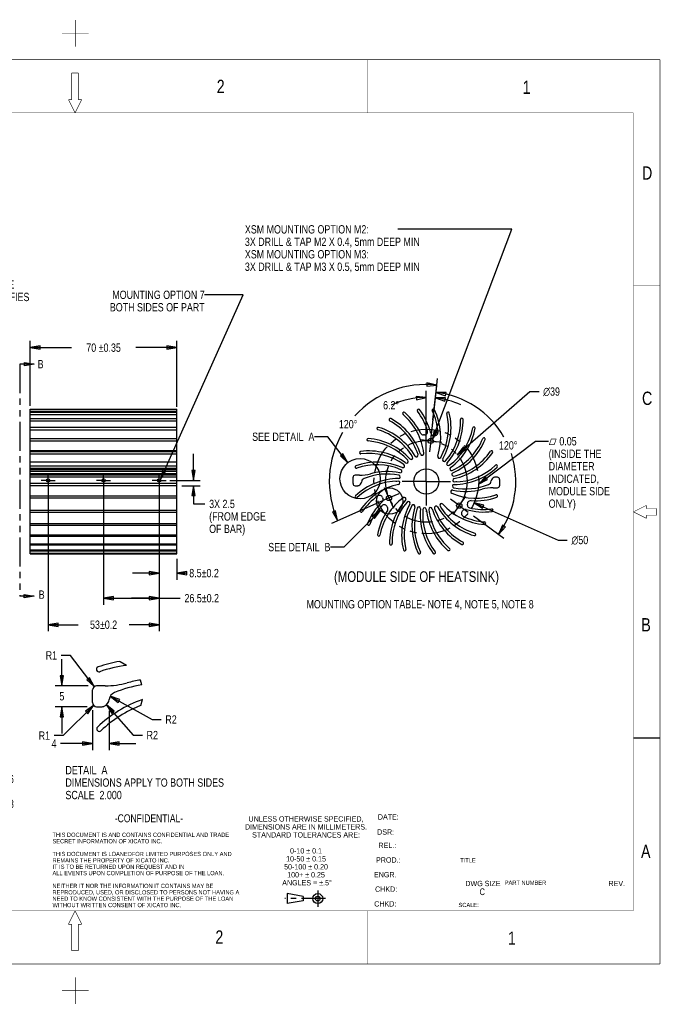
# Model space of a CAD drawing. Header units: inches. Extents: x 0 to 22, y -0.8 to 17.8.
# Tile 5 of 5: x 10 to 22, y -0.8 to 17.8. Entities that reach past the tile are written whole.
import ezdxf

# ---------------------------------------------------------------- set-up
doc = ezdxf.new("R2010")
doc.units = ezdxf.units.IN
doc.header["$LTSCALE"] = 1.21
doc.header["$MEASUREMENT"] = 0
doc.linetypes.add('CENTER', pattern=[0.6, 0.375, -0.075, 0.075, -0.075])
doc.linetypes.add('PHANTOM', pattern=[0.8, 0.45, -0.05, 0.1, -0.05, 0.1, -0.05])
doc.layers.get('0').update_dxf_attribs({"linetype": 'CONTINUOUS'})
for name, color, linetype in [('02___PRT_ALL_AXES', 7, 'CONTINUOUS'), ('DEFAULT_1', 7, 'CENTER'), ('DEFAULT_3', 7, 'PHANTOM')]:
    doc.layers.add(name, color=color, linetype=linetype)
doc.styles.get("Standard").update_dxf_attribs({"font": 'txt', "width": 0.8})
doc.styles.add('TEXTSTYLE_1', font='gdt', dxfattribs={"width": 0.8})
doc.styles.add('TEXTSTYLE_2', font='txt', dxfattribs={"width": 0.8})
doc.dimstyles.new('DIMSTYLE_12', dxfattribs={"dimtxt": 0.15625, "dimasz": 0.1875, "dimexe": 0.18, "dimexo": 0.0625, "dimgap": 0.09, "dimtad": 0, "dimtih": 1, "dimtoh": 1, "dimlfac": 0.5, "dimzin": 4, "dimdsep": 46, "dimtxsty": 'STANDARD', "dimblk": 'CLOSED', "dimblk1": 'CLOSED', "dimblk2": 'CLOSED', "dimcen": 0.09, "dimadec": 0, "dimazin": 0, "dimtfac": 1, "dimtofl": 0, "dimtmove": 0, "dimatfit": 3, "dimldrblk": 'CLOSED', "dimfxl": 1, "dimtolj": 1, "dimtzin": 4, "dimarcsym": 0})
doc.dimstyles.new('DIMSTYLE_2', dxfattribs={"dimtxt": 0.15625, "dimasz": 0.1875, "dimexe": 0.18, "dimexo": 0.0625, "dimgap": 0.09, "dimtad": 0, "dimtih": 1, "dimtoh": 1, "dimzin": 4, "dimdsep": 46, "dimtxsty": 'STANDARD', "dimblk": 'CLOSED', "dimblk1": 'CLOSED', "dimblk2": 'CLOSED', "dimcen": 0.09, "dimadec": 0, "dimazin": 0, "dimtfac": 1, "dimtofl": 0, "dimtmove": 0, "dimatfit": 3, "dimldrblk": 'CLOSED', "dimfxl": 1, "dimtolj": 1, "dimtzin": 4, "dimarcsym": 0})
doc.dimstyles.new('DIMSTYLE_3', dxfattribs={"dimtxt": 0.15625, "dimasz": 0.1875, "dimexe": 0.18, "dimexo": 0.0625, "dimgap": 0.09, "dimtad": 0, "dimtih": 1, "dimtoh": 1, "dimzin": 4, "dimdsep": 46, "dimtxsty": 'STANDARD', "dimblk": 'CLOSED', "dimblk1": 'CLOSED', "dimblk2": 'CLOSED', "dimcen": 0.09, "dimadec": 0, "dimazin": 0, "dimtfac": 1, "dimtofl": 0, "dimtmove": 0, "dimatfit": 3, "dimldrblk": 'CLOSED', "dimfxl": 1, "dimtolj": 1, "dimtzin": 4, "dimarcsym": 0})
doc.dimstyles.new('DIMSTYLE_4', dxfattribs={"dimtxt": 0.15625, "dimasz": 0.1875, "dimexe": 0.18, "dimexo": 0.0625, "dimgap": 0.09, "dimtad": 0, "dimtih": 1, "dimtoh": 1, "dimzin": 4, "dimdsep": 46, "dimtxsty": 'STANDARD', "dimblk": 'CLOSED', "dimblk1": 'CLOSED', "dimblk2": 'CLOSED', "dimcen": 0.09, "dimadec": 0, "dimazin": 0, "dimtfac": 1, "dimtofl": 0, "dimtmove": 0, "dimatfit": 3, "dimldrblk": 'CLOSED', "dimfxl": 1, "dimtolj": 1, "dimtzin": 4, "dimarcsym": 0})
doc.dimstyles.new('DIMSTYLE_5', dxfattribs={"dimtxt": 0.15625, "dimasz": 0.1875, "dimexe": 0.18, "dimexo": 0.0625, "dimgap": 0.09, "dimtad": 0, "dimtih": 1, "dimtoh": 1, "dimdec": 1, "dimzin": 4, "dimdsep": 46, "dimtxsty": 'STANDARD', "dimblk": 'CLOSED', "dimblk1": 'CLOSED', "dimblk2": 'CLOSED', "dimcen": 0.09, "dimadec": 0, "dimazin": 0, "dimtfac": 1, "dimtdec": 1, "dimtofl": 0, "dimtmove": 0, "dimatfit": 3, "dimldrblk": 'CLOSED', "dimfxl": 1, "dimtolj": 1, "dimtzin": 4, "dimarcsym": 0})
doc.dimstyles.new('DIMSTYLE_7', dxfattribs={"dimtxt": 0.15625, "dimasz": 0.1875, "dimexe": 0.18, "dimexo": 0.0625, "dimgap": 0.09, "dimtad": 0, "dimtih": 1, "dimtoh": 1, "dimdec": 4, "dimlfac": 0.5, "dimzin": 4, "dimdsep": 46, "dimtxsty": 'STANDARD', "dimblk": 'CLOSED', "dimblk1": 'CLOSED', "dimblk2": 'CLOSED', "dimcen": 0.09, "dimadec": 0, "dimazin": 0, "dimtfac": 1, "dimtdec": 4, "dimtofl": 0, "dimtmove": 0, "dimatfit": 3, "dimldrblk": 'CLOSED', "dimfxl": 1, "dimtolj": 1, "dimtzin": 4, "dimarcsym": 0})
doc.dimstyles.new('DIMSTYLE_8', dxfattribs={"dimtxt": 0.15625, "dimasz": 0.1875, "dimexe": 0.18, "dimexo": 0.0625, "dimgap": 0.09, "dimtad": 0, "dimtih": 1, "dimtoh": 1, "dimdec": 4, "dimzin": 4, "dimdsep": 46, "dimtxsty": 'STANDARD', "dimblk": 'CLOSED', "dimblk1": 'CLOSED', "dimblk2": 'CLOSED', "dimcen": 0.09, "dimadec": 0, "dimazin": 0, "dimtfac": 1, "dimtdec": 4, "dimtofl": 0, "dimtmove": 0, "dimatfit": 3, "dimldrblk": 'CLOSED', "dimfxl": 1, "dimtolj": 1, "dimtzin": 4, "dimarcsym": 0})
doc.dimstyles.new('DIMSTYLE_9', dxfattribs={"dimtxt": 0.15625, "dimasz": 0.1875, "dimexe": 0.18, "dimexo": 0.0625, "dimgap": 0.09, "dimtad": 0, "dimtih": 1, "dimtoh": 1, "dimlfac": 0.5, "dimzin": 4, "dimdsep": 46, "dimtxsty": 'STANDARD', "dimblk": 'CLOSED', "dimblk1": 'CLOSED', "dimblk2": 'CLOSED', "dimcen": 0.09, "dimadec": 0, "dimazin": 0, "dimtfac": 1, "dimtofl": 0, "dimtmove": 0, "dimatfit": 3, "dimldrblk": 'CLOSED', "dimfxl": 1, "dimtolj": 1, "dimtzin": 4, "dimarcsym": 0})
doc.dimstyles.get("Standard").update_dxf_attribs({"dimtxt": 0.15625, "dimasz": 0.1875, "dimexe": 0.18, "dimexo": 0.0625, "dimgap": 0.09, "dimtad": 0, "dimtih": 1, "dimtoh": 1, "dimzin": 4, "dimdsep": 46, "dimtxsty": 'STANDARD', "dimblk": 'CLOSED', "dimblk1": 'CLOSED', "dimblk2": 'CLOSED', "dimcen": 0.09, "dimadec": 0, "dimazin": 0, "dimtp": 0.01, "dimtm": 0.01, "dimtfac": 1, "dimtofl": 0, "dimtmove": 0, "dimatfit": 3, "dimldrblk": 'CLOSED', "dimfxl": 1, "dimtolj": 1, "dimtzin": 4, "dimarcsym": 0})

# ---------------------------------------------------------------- blocks, each defined once
blk = doc.blocks.new('_CLOSED')
at = {"color": 0, "linetype": 'BYBLOCK'}
for p, q in [((0, 0), (-1, 0.167)), ((-1, 0.167), (-1, -0.167)), ((-1, -0.167), (0, 0)), ((-1, 0), (0, 0))]:
    blk.add_line(p, q, dxfattribs=at)
blk = doc.blocks.new('*D2')
at = {"color": 2, "linetype": 'CONTINUOUS'}
for p, q in [((10.168, 10.491), (10.168, 11.712)), ((12.924, 10.473), (12.924, 11.712)), ((10.168, 11.587), (10.94, 11.587)), ((12.924, 11.587), (12.153, 11.587))]:
    blk.add_line(p, q, dxfattribs=at)
at = {"color": 2, "linetype": 'CONTINUOUS', "xscale": 0.1875, "yscale": 0.1875, "zscale": 0.1875, "rotation": 180}
blk.add_blockref('_CLOSED', (10.168, 11.587), dxfattribs=at)
at = {"color": 2, "linetype": 'CONTINUOUS', "xscale": 0.1875, "yscale": 0.1875, "zscale": 0.1875}
blk.add_blockref('_CLOSED', (12.924, 11.587), dxfattribs=at)
at = {"color": 2, "linetype": 'CONTINUOUS', "insert": (11.546, 11.665), "char_height": 0.15625, "width": 1.05729, "attachment_point": 2, "line_spacing_factor": 0.9}
blk.add_mtext('70 \\Fgdt;{\\Fgdt;`}\\Ftxt;0.35', dxfattribs=at)
blk = doc.blocks.new('*D4')
at = {"color": 2, "linetype": 'CONTINUOUS'}
for p, q in [((18.195, 9.574), (19.562, 10.761)), ((19.562, 10.761), (19.734, 10.761))]:
    blk.add_line(p, q, dxfattribs=at)
at = {"color": 2, "linetype": 'CONTINUOUS', "xscale": 0.1875, "yscale": 0.1875, "zscale": 0.1875, "rotation": 220.9691821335}
blk.add_blockref('_CLOSED', (18.195, 9.574), dxfattribs=at)
at = {"color": 2, "linetype": 'CONTINUOUS', "insert": (19.812, 10.84), "char_height": 0.15625, "width": 0.45833, "attachment_point": 1, "line_spacing_factor": 0.9, "style": 'TEXTSTYLE_1'}
blk.add_mtext('{\\Fgdt;n}\\Ftxt;39', dxfattribs=at)
blk = doc.blocks.new('*D5')
at = {"color": 2, "linetype": 'CONTINUOUS'}
for p, q in [((17.728, 10.116), (17.825, 11.008)), ((16.721, 8.676), (15.832, 8.284))]:
    blk.add_line(p, q, dxfattribs=at)
for points in [[(17.623, 10.863), (17.812, 10.884), (17.626, 10.926), (17.623, 10.863)], [(15.851, 8.499), (15.947, 8.335), (15.909, 8.521), (15.851, 8.499)]]:
    blk.add_lwpolyline(points, dxfattribs=at)
for start, end in [(83.8097, 137.4563), (149.6828, 203.8097)]:
    blk.add_arc((17.615, 9.071), 1.824, start, end, dxfattribs=at)
at = {"color": 2, "linetype": 'CONTINUOUS', "insert": (16.143, 10.226), "char_height": 0.15625, "width": 0.47917, "attachment_point": 2, "line_spacing_factor": 0.9}
blk.add_mtext('120\\Fgdt;{\\Fgdt;~}', dxfattribs=at)
blk = doc.blocks.new('*D6')
at = {"color": 2, "linetype": 'CONTINUOUS'}
for p, q in [((17.615, 9.133), (17.615, 10.776)), ((17.74, 10.227), (17.799, 10.766))]:
    blk.add_line(p, q, dxfattribs=at)
for points in [[(17.43, 10.608), (17.615, 10.651), (17.426, 10.671), (17.43, 10.608)], [(17.976, 10.641), (17.785, 10.642), (17.965, 10.58), (17.976, 10.641)]]:
    blk.add_lwpolyline(points, dxfattribs=at)
for start, end in [(90, 114.8127), (65.6774, 83.8097)]:
    blk.add_arc((17.615, 9.071), 1.58, start, end, dxfattribs=at)
at = {"color": 2, "linetype": 'CONTINUOUS', "insert": (16.952, 10.583), "char_height": 0.15625, "width": 0.47917, "attachment_point": 2, "line_spacing_factor": 0.9}
blk.add_mtext('6.2\\Fgdt;{\\Fgdt;~}', dxfattribs=at)
blk = doc.blocks.new('*D7')
at = {"color": 2, "linetype": 'CONTINUOUS'}
for p, q in [((17.705, 9.896), (17.81, 10.868)), ((18.499, 8.424), (19.074, 8.004))]:
    blk.add_line(p, q, dxfattribs=at)
for points in [[(17.987, 10.744), (17.796, 10.743), (17.976, 10.682), (17.987, 10.744)], [(19.049, 8.252), (18.973, 8.077), (19.101, 8.218), (19.049, 8.252)]]:
    blk.add_lwpolyline(points, dxfattribs=at)
for start, end in [(29.7735, 83.8097), (323.8097, 18.109)]:
    blk.add_arc((17.615, 9.071), 1.682, start, end, dxfattribs=at)
at = {"color": 2, "linetype": 'CONTINUOUS', "insert": (19.154, 9.828), "char_height": 0.15625, "width": 0.47917, "attachment_point": 2, "line_spacing_factor": 0.9}
blk.add_mtext('120\\Fgdt;{\\Fgdt;~}', dxfattribs=at)
blk = doc.blocks.new('*D11')
at = {"color": 2, "linetype": 'CONTINUOUS'}
for p, q in [((11.337, 4.774), (11.337, 4.018)), ((11.652, 4.758), (11.652, 4.018)), ((11.337, 4.143), (10.738, 4.143)), ((11.652, 4.143), (12.152, 4.143))]:
    blk.add_line(p, q, dxfattribs=at)
at = {"color": 2, "linetype": 'CONTINUOUS', "xscale": 0.1875, "yscale": 0.1875, "zscale": 0.1875}
blk.add_blockref('_CLOSED', (11.337, 4.143), dxfattribs=at)
at = {"color": 2, "linetype": 'CONTINUOUS', "xscale": 0.1875, "yscale": 0.1875, "zscale": 0.1875, "rotation": 180}
blk.add_blockref('_CLOSED', (11.652, 4.143), dxfattribs=at)
at = {"color": 2, "linetype": 'CONTINUOUS', "insert": (10.66, 4.221), "char_height": 0.156, "width": 0.125, "attachment_point": 3, "line_spacing_factor": 0.9}
blk.add_mtext('4', dxfattribs=at)
blk = doc.blocks.new('*D12')
at = {"color": 2, "linetype": 'CONTINUOUS'}
for p, q in [((12.59, 9.028), (12.59, 7.224)), ((12.924, 7.616), (12.924, 7.224)), ((12.59, 7.349), (12.09, 7.349)), ((12.924, 7.349), (13.079, 7.349))]:
    blk.add_line(p, q, dxfattribs=at)
at = {"color": 2, "linetype": 'CONTINUOUS', "xscale": 0.1875, "yscale": 0.1875, "zscale": 0.1875}
blk.add_blockref('_CLOSED', (12.59, 7.349), dxfattribs=at)
at = {"color": 2, "linetype": 'CONTINUOUS', "xscale": 0.1875, "yscale": 0.1875, "zscale": 0.1875, "rotation": 180}
blk.add_blockref('_CLOSED', (12.924, 7.349), dxfattribs=at)
at = {"color": 2, "linetype": 'CONTINUOUS', "insert": (13.157, 7.427), "char_height": 0.15625, "width": 0.93229, "attachment_point": 1, "line_spacing_factor": 0.9}
blk.add_mtext('8.5\\Fgdt;{\\Fgdt;`}\\Ftxt;0.2', dxfattribs=at)
blk = doc.blocks.new('*D13')
at = {"color": 2, "linetype": 'CONTINUOUS'}
for p, q in [((11.546, 9.028), (11.546, 6.751)), ((12.59, 9.028), (12.59, 6.751)), ((11.546, 6.876), (12.068, 6.876)), ((12.59, 6.876), (12.068, 6.876)), ((12.068, 6.876), (12.989, 6.876))]:
    blk.add_line(p, q, dxfattribs=at)
at = {"color": 2, "linetype": 'CONTINUOUS', "xscale": 0.1875, "yscale": 0.1875, "zscale": 0.1875, "rotation": 180}
blk.add_blockref('_CLOSED', (11.546, 6.876), dxfattribs=at)
at = {"color": 2, "linetype": 'CONTINUOUS', "xscale": 0.1875, "yscale": 0.1875, "zscale": 0.1875}
blk.add_blockref('_CLOSED', (12.59, 6.876), dxfattribs=at)
at = {"color": 2, "linetype": 'CONTINUOUS', "insert": (13.067, 6.955), "char_height": 0.15625, "width": 1.05729, "attachment_point": 1, "line_spacing_factor": 0.9}
blk.add_mtext('26.5\\Fgdt;{\\Fgdt;`}\\Ftxt;0.2', dxfattribs=at)
blk = doc.blocks.new('*D14')
at = {"color": 2, "linetype": 'CONTINUOUS'}
for p, q in [((10.503, 9.028), (10.503, 6.254)), ((12.59, 9.028), (12.59, 6.254)), ((10.503, 6.379), (11.065, 6.379)), ((12.59, 6.379), (12.028, 6.379))]:
    blk.add_line(p, q, dxfattribs=at)
at = {"color": 2, "linetype": 'CONTINUOUS', "xscale": 0.1875, "yscale": 0.1875, "zscale": 0.1875, "rotation": 180}
blk.add_blockref('_CLOSED', (10.503, 6.379), dxfattribs=at)
at = {"color": 2, "linetype": 'CONTINUOUS', "xscale": 0.1875, "yscale": 0.1875, "zscale": 0.1875}
blk.add_blockref('_CLOSED', (12.59, 6.379), dxfattribs=at)
at = {"color": 2, "linetype": 'CONTINUOUS', "insert": (11.546, 6.457), "char_height": 0.15625, "width": 0.80729, "attachment_point": 2, "line_spacing_factor": 0.9}
blk.add_mtext('53\\Fgdt;{\\Fgdt;`}\\Ftxt;0.2', dxfattribs=at)
blk = doc.blocks.new('*D15')
at = {"color": 2, "linetype": 'CONTINUOUS'}
for p, q in [((13.235, 9.091), (13.235, 9.591)), ((12.791, 9.091), (13.36, 9.091)), ((13.018, 8.992), (13.36, 8.992)), ((13.235, 8.992), (13.235, 8.649)), ((13.235, 8.649), (13.453, 8.649))]:
    blk.add_line(p, q, dxfattribs=at)
at = {"color": 2, "linetype": 'CONTINUOUS', "xscale": 0.1875, "yscale": 0.1875, "zscale": 0.1875}
for p, rotation in [((13.235, 9.091), 270), ((13.235, 8.992), 90)]:
    blk.add_blockref('_CLOSED', p, dxfattribs=dict(at, rotation=rotation))
at = {"color": 2, "linetype": 'CONTINUOUS', "insert": (13.531, 8.727), "char_height": 0.1562, "width": 1.25, "attachment_point": 1, "line_spacing_factor": 0.9}
blk.add_mtext('3X 2.5\\P(FROM EDGE\\POF BAR)', dxfattribs=at)
blk = doc.blocks.new('*D16')
at = {"color": 2, "linetype": 'CONTINUOUS'}
for p, q in [((10.762, 5.23), (10.762, 5.73)), ((11.255, 5.23), (10.637, 5.23)), ((11.235, 4.836), (10.637, 4.836)), ((10.762, 4.836), (10.762, 4.336))]:
    blk.add_line(p, q, dxfattribs=at)
at = {"color": 2, "linetype": 'CONTINUOUS', "xscale": 0.1875, "yscale": 0.1875, "zscale": 0.1875}
for p, rotation in [((10.762, 5.23), 270), ((10.762, 4.836), 90)]:
    blk.add_blockref('_CLOSED', p, dxfattribs=dict(at, rotation=rotation))
at = {"color": 2, "linetype": 'CONTINUOUS', "insert": (10.762, 5.111), "char_height": 0.156, "width": 0.125, "attachment_point": 2, "line_spacing_factor": 0.9}
blk.add_mtext('5', dxfattribs=at)
blk = doc.blocks.new('*D22')
at = {"color": 2, "linetype": 'CONTINUOUS'}
for p, q in [((11.671, 5.034), (12.458, 4.597)), ((12.458, 4.597), (12.629, 4.597))]:
    blk.add_line(p, q, dxfattribs=at)
at = {"color": 2, "linetype": 'CONTINUOUS', "xscale": 0.1875, "yscale": 0.1875, "zscale": 0.1875, "rotation": 150.9757433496}
blk.add_blockref('_CLOSED', (11.671, 5.034), dxfattribs=at)
at = {"color": 2, "linetype": 'CONTINUOUS', "insert": (12.708, 4.675), "char_height": 0.1562, "width": 0.25, "attachment_point": 1, "line_spacing_factor": 0.9}
blk.add_mtext('R2', dxfattribs=at)
blk = doc.blocks.new('*D23')
at = {"color": 2, "linetype": 'CONTINUOUS'}
for p, q in [((11.6, 4.873), (12.105, 4.304)), ((12.105, 4.304), (12.277, 4.304))]:
    blk.add_line(p, q, dxfattribs=at)
at = {"color": 2, "linetype": 'CONTINUOUS', "xscale": 0.1875, "yscale": 0.1875, "zscale": 0.1875, "rotation": 131.5669671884}
blk.add_blockref('_CLOSED', (11.6, 4.873), dxfattribs=at)
at = {"color": 2, "linetype": 'CONTINUOUS', "insert": (12.355, 4.382), "char_height": 0.1562, "width": 0.25, "attachment_point": 1, "line_spacing_factor": 0.9}
blk.add_mtext('R2', dxfattribs=at)
blk = doc.blocks.new('*D24')
at = {"color": 2, "linetype": 'CONTINUOUS'}
for p, q in [((10.921, 5.802), (10.75, 5.802)), ((11.368, 5.214), (10.921, 5.802))]:
    blk.add_line(p, q, dxfattribs=at)
at = {"color": 2, "linetype": 'CONTINUOUS', "xscale": 0.1875, "yscale": 0.1875, "zscale": 0.1875, "rotation": 307.2066513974}
blk.add_blockref('_CLOSED', (11.368, 5.214), dxfattribs=at)
at = {"color": 2, "linetype": 'CONTINUOUS', "insert": (10.671, 5.88), "char_height": 0.1562, "width": 0.25, "attachment_point": 3, "line_spacing_factor": 0.9}
blk.add_mtext('R1', dxfattribs=at)
blk = doc.blocks.new('*D25')
at = {"color": 2, "linetype": 'CONTINUOUS'}
for p, q in [((11.359, 4.86), (10.789, 4.294)), ((10.789, 4.294), (10.617, 4.294))]:
    blk.add_line(p, q, dxfattribs=at)
at = {"color": 2, "linetype": 'CONTINUOUS', "xscale": 0.1875, "yscale": 0.1875, "zscale": 0.1875, "rotation": 44.7600833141}
blk.add_blockref('_CLOSED', (11.359, 4.86), dxfattribs=at)
at = {"color": 2, "linetype": 'CONTINUOUS', "insert": (10.539, 4.372), "char_height": 0.1562, "width": 0.25, "attachment_point": 3, "line_spacing_factor": 0.9}
blk.add_mtext('R1', dxfattribs=at)
blk = doc.blocks.new('*D28')
at = {"color": 2, "linetype": 'CONTINUOUS'}
for p, q in [((18.515, 8.671), (20.094, 7.97)), ((20.094, 7.97), (20.266, 7.97))]:
    blk.add_line(p, q, dxfattribs=at)
at = {"color": 2, "linetype": 'CONTINUOUS', "xscale": 0.1875, "yscale": 0.1875, "zscale": 0.1875, "rotation": 156.0577582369}
blk.add_blockref('_CLOSED', (18.515, 8.671), dxfattribs=at)
at = {"color": 2, "linetype": 'CONTINUOUS', "insert": (20.344, 8.048), "char_height": 0.15625, "width": 0.45833, "attachment_point": 1, "line_spacing_factor": 0.9, "style": 'TEXTSTYLE_1'}
blk.add_mtext('{\\Fgdt;n}\\Ftxt;50', dxfattribs=at)

msp = doc.modelspace()

# ---------------------------------------------------------------- linework, layer by layer
at = {"color": 7, "linetype": 'CONTINUOUS'}
for p, q in [((10.24342, 11.27689), (9.97161, 11.27689)), ((10.16846, 7.70867), (10.16846, 10.43306)), ((10.16846, 10.43306), (12.92437, 10.43306)), ((10.16846, 10.43153), (12.92437, 10.43153)), ((10.16846, 10.39352), (12.92437, 10.39352)), ((10.16846, 10.37157), (12.92437, 10.37157)), ((12.92437, 7.70867), (12.92437, 10.43303)), ((10.16846, 10.32997), (12.92437, 10.32997)), ((10.16846, 10.25579), (12.92437, 10.25579)), ((10.16846, 10.2114), (12.92437, 10.2114)), ((10.16846, 10.08925), (12.92437, 10.08925)), ((10.16846, 10.04298), (12.92437, 10.04298)), ((10.16846, 9.87924), (12.92437, 9.87924)), ((10.16846, 9.83207), (12.92437, 9.83207)), ((12.92437, 9.64494), (10.16846, 9.64494)), ((10.16846, 9.63473), (12.92437, 9.63473)), ((10.16846, 9.58769), (12.92437, 9.58769)), ((12.92437, 9.43366), (10.16846, 9.43366)), ((10.16846, 9.36565), (12.92437, 9.36565)), ((10.16846, 9.31976), (12.92437, 9.31976)), ((12.92437, 9.29294), (10.16846, 9.29294)), ((12.92437, 9.25814), (10.16846, 9.25814)), ((12.92437, 9.21664), (10.16846, 9.21664)), ((12.92437, 9.18897), (10.16846, 9.18897)), ((12.92437, 9.1496), (10.16846, 9.1496)), ((16.2371, 9.03149), (16.2371, 9.1496)), ((16.35808, 9.18897), (16.27647, 9.18897)), ((18.88754, 9.14679), (18.88412, 9.14542)), ((18.95364, 9.1496), (18.90216, 9.1496)), ((18.99301, 9.11023), (18.99301, 8.99212)), ((12.92437, 9.03149), (10.16846, 9.03149)), ((12.92437, 8.99212), (10.16846, 8.99212)), ((16.27647, 8.99212), (16.32795, 8.99212)), ((16.34257, 8.99494), (16.34599, 8.99631)), ((18.87203, 8.95275), (18.95364, 8.95275)), ((10.16846, 8.80115), (12.92437, 8.80115)), ((10.16846, 8.76041), (12.92437, 8.76041)), ((10.16846, 8.53041), (12.92437, 8.53041)), ((10.16846, 8.49342), (12.92437, 8.49342)), ((10.16846, 8.28329), (12.92437, 8.28329)), ((10.16846, 8.25064), (12.92437, 8.25064)), ((10.16846, 8.07059), (12.92437, 8.07059)), ((10.16846, 8.04268), (12.92437, 8.04268)), ((10.16846, 7.90161), (12.92437, 7.90161)), ((10.16846, 7.87862), (12.92437, 7.87862)), ((10.16846, 7.78373), (12.92437, 7.78373)), ((10.16846, 7.76564), (12.92437, 7.76564)), ((10.16846, 7.7221), (12.92437, 7.7221)), ((10.16846, 7.70866), (12.92437, 7.70866)), ((10.23747, 6.91632), (9.97161, 6.91632)), ((11.85742, 5.67968), (11.84672, 5.68765)), ((11.97586, 5.61029), (11.85742, 5.67968)), ((11.57858, 5.22999), (11.41537, 5.22999)), ((12.26509, 5.24699), (12.24066, 5.33879)), ((11.33663, 4.91503), (11.33663, 5.15125)), ((11.41537, 4.83629), (11.51832, 4.83629)), ((11.54756, 4.84193), (11.5544, 4.84466)), ((12.24941, 4.86033), (12.2761, 4.9707)), ((21.51, 4.25), (22.01, 4.25))]:
    msp.add_line(p, q, dxfattribs=at)
at = {"color": 2, "linetype": 'CONTINUOUS'}
for p, q in [((15.30046, 1.27178), (14.99516, 1.32539)), ((14.99644, 1.32539), (14.99644, 1.14033)), ((15.30116, 1.18849), (14.99707, 1.13969)), ((15.3012, 1.2716), (15.30145, 1.18825))]:
    msp.add_line(p, q, dxfattribs=at)
at = {"color": 7, "linetype": 'CONTINUOUS', "const_width": 0.01}
for points in [[(11.01294, 17.74717), (11.01294, 17.24717)], [(10.76294, 17.5), (11.26294, 17.5)], [(22.01, 17), (0.01, 17)], [(16.51, 17), (16.51, 16)], [(22.01, 17), (22.01, 0)], [(10.9475, 16.75), (10.9475, 16.24717)], [(10.9475, 16.75), (11.0725, 16.75)], [(11.0725, 16.75), (11.0725, 16.24717)], [(11.01, 16), (10.885, 16.25)], [(10.88641, 16.24717), (10.9475, 16.24717)], [(11.01, 16), (11.135, 16.25)], [(11.0725, 16.24717), (11.13359, 16.24717)], [(21.51, 16), (0.51, 16)], [(21.51, 16), (21.51, 1)], [(22.01, 12.75), (21.51, 12.75)], [(21.51, 8.5), (21.75294, 8.62147)], [(21.75294, 8.62147), (21.75294, 8.5625)], [(21.75294, 8.5625), (21.9475, 8.5625)], [(21.9475, 8.5625), (21.9475, 8.4375)], [(21.51, 8.5), (21.75294, 8.37853)], [(21.75294, 8.4375), (21.9475, 8.4375)], [(21.75294, 8.4375), (21.75294, 8.37853)], [(21.51, 1), (0.51, 1)], [(11.01, 1), (10.885, 0.75)], [(11.01, 1), (11.135, 0.75)], [(16.51, 1), (16.51, 0)], [(10.88359, 0.74717), (10.9475, 0.74717)], [(10.9475, 0.25), (10.9475, 0.74717)], [(11.0725, 0.74717), (11.13641, 0.74717)], [(11.0725, 0.25), (11.0725, 0.74717)], [(11.0725, 0.25), (10.9475, 0.25)], [(22.01, 0), (0.01, 0)], [(11.01294, -0.25283), (11.01294, -0.75283)], [(11.26294, -0.5), (10.76294, -0.5)]]:
    msp.add_lwpolyline(points, dxfattribs=at)
at = {"color": 7, "linetype": 'CONTINUOUS'}
for points in [[(10.24342, 11.27689), (10.05592, 11.24564), (10.05592, 11.30814), (10.24342, 11.27689)], [(10.23747, 6.91632), (10.04997, 6.88507), (10.04997, 6.94757), (10.23747, 6.91632)]]:
    msp.add_lwpolyline(points, dxfattribs=at)
for centre, radius in [((17.69784, 9.8341), 0.04921), ((17.61506, 9.07086), 0.23622), ((16.91268, 8.76093), 0.04921), ((18.23465, 8.61755), 0.04921)]:
    msp.add_circle(centre, radius, dxfattribs=at)
at = {"color": 2, "linetype": 'CONTINUOUS'}
for centre, radius in [((16.36973, 9.12257), 0.37941), ((16.92621, 8.70158), 0.24691), ((15.57353, 1.22927), 0.09446), ((15.57353, 1.22927), 0.0442)]:
    msp.add_circle(centre, radius, dxfattribs=at)
at = {"color": 7, "linetype": 'CONTINUOUS'}
for centre, radius, start, end in [((17.19241, 10.34795), 0.02362, 49.538572, 229.538572), ((16.44128, 9.46728), 1.1811, 25.65591, 49.538572), ((17.46717, 10.40791), 0.02362, 37.538572, 217.538572), ((16.54935, 9.70266), 1.13386, 16.352501, 37.538572), ((16.54935, 9.70266), 1.1811, 13.65591, 37.538572), ((17.74839, 10.40944), 0.02362, 25.538572, 205.538572), ((16.704, 9.91043), 1.13386, 4.352501, 25.538572), ((16.704, 9.91043), 1.1811, 342.206898, 25.538572), ((18.02378, 10.35247), 0.02362, 13.538572, 193.538572), ((16.93613, 10.23217), 0.02362, 61.538572, 241.538572), ((16.38451, 9.21458), 1.13386, 18.572245, 61.538572), ((16.38451, 9.21458), 1.1811, 18.206898, 61.538572), ((16.44128, 9.46728), 1.13386, 6.572245, 49.538572), ((16.89847, 10.0815), 1.13386, 330.572245, 13.538572), ((16.89847, 10.0815), 1.1811, 330.206898, 13.538572), ((17.12425, 10.2084), 1.13386, 318.572245, 1.538572), ((17.12425, 10.2084), 1.1811, 318.206898, 1.538572), ((18.28131, 10.23948), 0.02362, 1.538572, 181.538572), ((16.70952, 10.06563), 0.02362, 73.538572, 253.538572), ((16.38152, 8.9556), 1.13386, 30.572245, 73.538572), ((16.38152, 8.9556), 1.1811, 30.206898, 73.538572), ((17.58068, 10.00527), 0.05906, 272.106913, 16.352501), ((17.7757, 9.992), 0.05906, 260.106913, 4.352501), ((17.37148, 10.28559), 1.13386, 306.572245, 349.538572), ((17.37148, 10.28559), 1.1811, 306.206898, 349.538572), ((18.50972, 10.07542), 0.02362, 349.538572, 169.538572), ((16.52248, 9.85562), 0.02362, 85.538572, 265.538572), ((16.43244, 8.70165), 1.13386, 42.572245, 85.538572), ((16.43244, 8.70165), 1.1811, 42.206898, 85.538572), ((17.55917, 10.00423), 0.05906, 205.65591, 273.426202), ((17.61506, 9.07086), 0.87598, 92.106913, 93.426202), ((17.75445, 9.99545), 0.05906, 193.65591, 261.426202), ((17.61506, 9.07086), 0.87598, 80.106913, 81.426202), ((17.62936, 10.30969), 1.13386, 294.572245, 337.538572), ((17.62936, 10.30969), 1.1811, 294.206898, 337.538572), ((18.69903, 9.86746), 0.02362, 337.538572, 157.538572), ((16.3832, 9.61131), 0.02362, 97.538572, 277.538572), ((16.53505, 8.46384), 1.1811, 54.206898, 97.538572), ((17.88661, 10.27964), 1.13386, 282.572245, 325.538572), ((18.84096, 9.62468), 0.02362, 325.538572, 145.538572), ((16.53505, 8.46384), 1.13386, 54.572245, 97.538572), ((17.24425, 9.44742), 0.0315, 234.206898, 42.572245), ((17.33064, 9.51628), 0.0315, 222.206898, 30.572245), ((17.42947, 9.56568), 0.0315, 210.206898, 18.572245), ((17.5364, 9.59346), 0.0315, 198.206898, 6.572245), ((17.8586, 9.53988), 0.0315, 162.206898, 330.572245), ((17.95079, 9.479), 0.0315, 150.206898, 318.572245), ((17.88661, 10.27964), 1.1811, 282.206898, 325.538572), ((16.29775, 9.34339), 0.02362, 109.538572, 289.538572), ((16.68486, 8.25256), 1.1811, 66.206898, 109.538572), ((16.68486, 8.25256), 1.13386, 66.572245, 109.538572), ((16.87532, 8.07704), 1.1811, 78.206898, 105.233842), ((17.12315, 9.26404), 0.0315, 258.206898, 66.572245), ((17.17406, 9.36209), 0.0315, 246.206898, 54.572245), ((18.02831, 9.40028), 0.0315, 138.206898, 306.572245), ((18.08777, 9.30716), 0.0315, 126.206898, 294.572245), ((18.132, 10.19677), 1.1811, 270.206898, 313.538572), ((18.132, 10.19677), 1.13386, 270.572245, 313.538572), ((18.92932, 9.3577), 0.02362, 313.538572, 133.538572), ((16.27647, 9.1496), 0.03937, 90, 180), ((17.09811, 7.94496), 1.1811, 90.206898, 133.538572), ((17.09811, 7.94496), 1.13386, 90.572245, 133.538572), ((16.35808, 9.97637), 0.7874, 270, 285.233842), ((16.47332, 9.05258), 0.07874, 112.395441, 173.862435), ((16.87532, 8.07704), 1.13386, 78.572245, 112.395441), ((17.0871, 9.04726), 0.0315, 282.206898, 90.572245), ((17.09373, 9.15755), 0.0315, 270.206898, 78.572245), ((18.12657, 9.20371), 0.0315, 114.206898, 282.572245), ((18.14301, 9.09446), 0.0315, 102.206898, 270.572245), ((18.75679, 9.08915), 0.07874, 292.395441, 353.862435), ((18.91336, 9.07231), 0.07874, 111.801409, 173.862435), ((18.90216, 9.11023), 0.03937, 90, 111.801409), ((18.95364, 9.11023), 0.03937, 0, 90), ((16.27647, 9.03149), 0.03937, 180, 270), ((16.32795, 9.03149), 0.03937, 270, 291.801409), ((16.31675, 9.06941), 0.07874, 291.801409, 353.862435), ((17.3435, 7.86208), 1.1811, 102.206898, 145.538572), ((18.10696, 8.87768), 0.0315, 78.206898, 246.572245), ((18.13638, 8.98418), 0.0315, 90.206898, 258.572245), ((18.35479, 10.06468), 1.1811, 258.206898, 285.233842), ((18.35479, 10.06468), 1.13386, 258.572245, 292.395441), ((18.87203, 8.16535), 0.7874, 90, 105.233842), ((18.95364, 8.99212), 0.03937, 270, 360), ((16.30079, 8.78403), 0.02362, 133.538572, 313.538572), ((17.3435, 7.86208), 1.13386, 124.352501, 145.538572), ((16.737, 8.74942), 0.05906, 20.106913, 124.352501), ((17.85863, 7.85613), 1.13386, 126.572245, 169.538572), ((16.74464, 8.72929), 0.05906, 313.65591, 21.426202), ((17.61506, 9.07086), 0.87598, 200.106913, 201.426202), ((18.10586, 7.93332), 1.1811, 138.206898, 181.538572), ((17.2018, 8.74145), 0.0315, 318.206898, 126.572245), ((18.54525, 9.88917), 1.13386, 246.572245, 289.538572), ((18.45132, 8.65257), 0.05906, 85.65591, 153.426202), ((18.54525, 9.88917), 1.1811, 265.65591, 289.538572), ((18.93236, 8.79834), 0.02362, 289.538572, 109.538572), ((16.38915, 8.51704), 0.02362, 145.538572, 325.538572), ((17.60075, 7.83204), 1.1811, 133.65591, 157.538572), ((17.60075, 7.83204), 1.13386, 136.352501, 157.538572), ((17.85863, 7.85613), 1.1811, 145.65591, 169.538572), ((16.82302, 8.57389), 0.05906, 32.106913, 136.352501), ((17.61506, 9.07086), 0.87598, 212.106913, 213.426202), ((16.83467, 8.55578), 0.05906, 325.65591, 33.426202), ((18.10586, 7.93332), 1.13386, 138.572245, 181.538572), ((18.33164, 8.06022), 1.1811, 150.206898, 193.538572), ((18.33164, 8.06022), 1.13386, 150.572245, 193.538572), ((17.27932, 8.66273), 0.0315, 330.206898, 138.572245), ((17.37151, 8.60184), 0.0315, 342.206898, 150.572245), ((18.52611, 8.2313), 1.1811, 162.206898, 205.538572), ((18.52611, 8.2313), 1.13386, 162.572245, 205.538572), ((17.47435, 8.56146), 0.0315, 354.206898, 162.572245), ((18.68076, 8.43906), 1.1811, 174.206898, 217.538572), ((18.68076, 8.43906), 1.13386, 174.572245, 217.538572), ((17.58334, 8.54333), 0.0315, 6.206898, 174.572245), ((18.78883, 8.67444), 1.1811, 186.206898, 229.538572), ((17.69371, 8.54827), 0.0315, 18.206898, 186.572245), ((18.78883, 8.67444), 1.13386, 186.572245, 229.538572), ((18.8456, 8.92714), 1.1811, 198.206898, 241.538572), ((17.80064, 8.57604), 0.0315, 30.206898, 198.572245), ((18.8456, 8.92714), 1.13386, 198.572245, 241.538572), ((18.84859, 9.18613), 1.1811, 210.206898, 253.538572), ((17.89947, 8.62544), 0.0315, 42.206898, 210.572245), ((18.84859, 9.18613), 1.13386, 210.572245, 253.538572), ((18.79767, 9.44007), 1.1811, 222.206898, 265.538572), ((17.61506, 9.07086), 0.87598, 320.106913, 321.426202), ((18.34607, 8.48784), 0.05906, 73.65591, 141.426202), ((18.69506, 9.67789), 1.1811, 253.65591, 277.538572), ((18.44146, 8.63343), 0.05906, 152.106913, 256.352501), ((17.61506, 9.07086), 0.87598, 332.106913, 333.426202), ((18.69506, 9.67789), 1.13386, 256.352501, 277.538572), ((18.84691, 8.53041), 0.02362, 277.538572, 97.538572), ((18.33246, 8.47117), 0.05906, 140.106913, 244.352501), ((18.79767, 9.44007), 1.13386, 244.352501, 265.538572), ((16.53108, 8.27427), 0.02362, 157.538572, 337.538572), ((18.70763, 8.2861), 0.02362, 265.538572, 85.538572), ((16.72039, 8.0663), 0.02362, 169.538572, 349.538572), ((18.52059, 8.07609), 0.02362, 253.538572, 73.538572), ((16.9488, 7.90224), 0.02362, 181.538572, 1.538572), ((17.20633, 7.78926), 0.02362, 193.538572, 13.538572), ((18.0377, 7.79378), 0.02362, 229.538572, 49.538572), ((18.29398, 7.90956), 0.02362, 241.538572, 61.538572), ((17.48172, 7.73228), 0.02362, 205.538572, 25.538572), ((17.76294, 7.73381), 0.02362, 217.538572, 37.538572), ((11.45792, 5.53882), 0.04724, 109.538572, 289.538572), ((12.23214, 3.35716), 2.3622, 99.390702, 109.538572), ((12.23214, 3.35716), 2.26772, 96.489132, 109.538572), ((11.41537, 5.15125), 0.07874, 90, 180), ((11.57858, 6.8048), 1.5748, 270, 285.233842), ((12.61306, 3.00613), 2.26772, 98.826685, 112.395441), ((12.61306, 3.00613), 2.3622, 99.070547, 105.233842), ((11.80907, 4.9572), 0.15748, 112.395441, 173.862435), ((11.41537, 4.91503), 0.07874, 180, 270), ((13.05865, 2.74197), 2.3622, 109.347131, 133.538572), ((13.05865, 2.74197), 2.26772, 110.907374, 133.538572), ((11.51832, 4.91503), 0.07874, 270, 291.801409), ((11.49592, 4.99088), 0.15748, 291.801409, 353.862435), ((11.46401, 4.42011), 0.04724, 133.538572, 313.538572)]:
    msp.add_arc(centre, radius, start, end, dxfattribs=at)
at = {"layer": '02___PRT_ALL_AXES', "color": 2, "linetype": 'CENTER'}
for p, q in [((17.69784, 9.8341), (17.7203, 10.04116)), ((17.69784, 9.8341), (17.49079, 9.85656)), ((17.69784, 9.8341), (17.67538, 9.62705)), ((17.69784, 9.8341), (17.90489, 9.81164)), ((17.61506, 9.07086), (17.61506, 9.6433)), ((10.50311, 9.09055), (10.37161, 9.09055)), ((10.50311, 9.09055), (10.50311, 9.22204)), ((10.50311, 9.09055), (10.50311, 8.95905)), ((10.50311, 9.09055), (10.63461, 9.09055)), ((11.54642, 9.09055), (11.41492, 9.09055)), ((11.54642, 9.09055), (11.54642, 9.22204)), ((11.54642, 9.09055), (11.54642, 8.95905)), ((11.54642, 9.09055), (11.67791, 9.09055)), ((12.58972, 9.09055), (12.45823, 9.09055)), ((12.58972, 9.09055), (12.58972, 9.22204)), ((12.58972, 9.09055), (12.72122, 9.09055)), ((12.58972, 9.09055), (12.58972, 8.95905)), ((17.61506, 9.07086), (17.04261, 9.07086)), ((17.61506, 9.07086), (17.61506, 8.49842)), ((17.61506, 9.07086), (18.1875, 9.07086)), ((16.91268, 8.76093), (16.8286, 8.95148)), ((16.91268, 8.76093), (16.72214, 8.67686)), ((16.91268, 8.76093), (17.10322, 8.84501)), ((16.91268, 8.76093), (16.99676, 8.57039)), ((18.23465, 8.61755), (18.06656, 8.74052)), ((18.23465, 8.61755), (18.35762, 8.78563)), ((18.23465, 8.61755), (18.11167, 8.44946)), ((18.23465, 8.61755), (18.40273, 8.49457))]:
    msp.add_line(p, q, dxfattribs=at)
at = {"layer": '02___PRT_ALL_AXES', "color": 7, "linetype": 'CONTINUOUS'}
for p, q in [((10.49545, 9.12077), (10.51077, 9.12077)), ((11.53876, 9.12077), (11.55407, 9.12077)), ((12.58207, 9.12077), (12.59738, 9.12077))]:
    msp.add_line(p, q, dxfattribs=at)
for centre in [(10.50311, 9.09055), (11.54642, 9.09055), (12.58972, 9.09055)]:
    msp.add_circle(centre, 0.0315, dxfattribs=at)
at = {"layer": 'DEFAULT_1', "color": 2, "linetype": 'CENTER'}
for p, q in [((15.57459, 1.38456), (15.57459, 1.07375)), ((15.72209, 1.22999), (14.9564, 1.22879))]:
    msp.add_line(p, q, dxfattribs=at)
at = {"layer": 'DEFAULT_3', "color": 7, "linetype": 'PHANTOM'}
msp.add_line((9.97161, 11.27689), (9.97161, 6.91632), dxfattribs=at)
at = {"layer": 'DEFAULT_3', "color": 8, "linetype": 'PHANTOM'}
for centre, radius in [((17.61506, 9.07086), 0.98425), ((17.61507, 9.07089), 0.76773)]:
    msp.add_circle(centre, radius, dxfattribs=at)

# ---------------------------------------------------------------- texts
at = {"color": 2, "linetype": 'CONTINUOUS', "line_spacing_factor": 0.9}
for s, insert, char_height, width, attachment_point in [('2', (13.74818, 16.62255), 0.25, 0.2, 2), ('1', (19.42627, 16.60681), 0.25, 0.2, 1), ('D', (21.67088, 14.99481), 0.25, 0.2, 1), ('XSM MOUNTING OPTION M2:\\P3X DRILL & TAP M2 X 0.4, 5mm DEEP MIN\\PXSM MOUNTING OPTION M3:\\P3X DRILL & TAP M3 X 0.5, 5mm DEEP MIN', (14.203, 13.88921), 0.15625, 4.625, 1), ('MOUNTING OPTION\\PSEE TABLE\\P(MULTIPLE AVAILABLE\\PEXAMPLE  "27" SPECIFIES\\POPTION 2 AND 7)', (8.04462, 13.32137), 0.15625, 2.875, 1), ('MOUNTING OPTION 7\\PBOTH SIDES OF PART', (13.44664, 12.65867), 0.15625, 2.25, 3), ('C', (21.67122, 10.75988), 0.25, 0.2, 1), ('SEE DETAIL  A', (15.51015, 9.99), 0.15625, 1.625, 3), ('SEE DETAIL  B', (15.81251, 7.91601), 0.15625, 1.625, 3), ('(MODULE SIDE OF HEATSINK)', (15.87903, 7.38268), 0.2, 4, 1), ('MOUNTING OPTION TABLE- NOTE 4, NOTE 5, NOTE 8', (15.36186, 6.84119), 0.15625, 5.625, 1), ('B', (21.65741, 6.50228), 0.25, 0.2, 1), ('DETAIL  A\\PDIMENSIONS APPLY TO BOTH SIDES\\PSCALE  2.000', (10.82834, 3.72306), 0.15625, 3.75, 1), ('MOUNTING OPTION 6\\P(NEAR SIDE)\\PMOUNTING OPTION 8 \\P(BACK SIDE)', (8.12225, 3.55547), 0.15625, 2.25, 1), ('UNLESS OTHERWISE SPECIFIED,\\PDIMENSIONS ARE IN MILLIMETERS.\\PSTANDARD TOLERANCES ARE:\\P \\P0-10 \\Fgdt;{\\Fgdt;`}\\Ftxt; 0.1\\P10-50 \\Fgdt;{\\Fgdt;`}\\Ftxt; 0.15\\P50-100 \\Fgdt;{\\Fgdt;`}\\Ftxt; 0.20\\P100+ \\Fgdt;{\\Fgdt;`}\\Ftxt; 0.25\\P ANGLES = \\Fgdt;{\\Fgdt;`.5}{\\Fgdt;~}\\P\\Ftxt; ', (15.35311, 2.7776), 0.1, 2.4, 2), ('DATE:', (16.90004, 2.81498), 0.1, 0.4, 2), ('THIS DOCUMENT IS AND CONTAINS CONFIDENTIAL AND TRADE\\PSECRET INFORMATION OF XICATO INC.\\P   \\PTHIS DOCUMENT IS LOANEDFOR LIMITED PURPOSES ONLY AND\\PREMAINS THE PROPERTY OF XICATO INC.\\PIT IS TO BE RETURNED UPON REQUEST AND IN \\PALL EVENTS UPON COMPLETION OF PURPOSE OF THE LOAN.\\P  \\PNEITHER IT NOR THE INFORMATION IT CONTAINS MAY BE\\PREPRODUCED, USED, OR DISCLOSED TO PERSONS NOT HAVING A \\PNEED TO KNOW CONSISTENT WITH THE PURPOSE OF THE LOAN\\PWITHOUT WRITTEN CONSENT OF XICATO INC.', (10.58483, 2.46847), 0.08, 3.52, 1), ('DSR:', (16.84928, 2.53167), 0.1, 0.32, 2), ('MOUNTING OPTIONS \\P3 AND 4', (8.11714, 2.31741), 0.15625, 2.125, 1), ('REL.:', (16.88203, 2.27991), 0.1, 0.4, 2), ('A', (21.65242, 2.24165), 0.25, 0.2, 1), ('PROD.:', (16.90005, 2.00588), 0.1, 0.48, 2), ('TITLE', (18.39825, 1.99135), 0.08, 0.32, 2), ('ENGR.', (16.84246, 1.72893), 0.1, 0.4, 2), ('DWG SIZE', (18.34879, 1.56332), 0.1, 0.64, 1), ('PART NUMBER', (19.47919, 1.56745), 0.08, 0.704, 2), ('REV.', (21.04055, 1.56332), 0.1, 0.32, 1), ('CHKD:', (16.85892, 1.45746), 0.1, 0.4, 2), ('CHKD:', (16.84246, 1.18052), 0.1, 0.4, 2), ('SCALE:', (18.41029, 1.14967), 0.08, 0.384, 2), ('2', (13.64807, 0.63201), 0.25, 0.2, 1), ('1', (19.14939, 0.61085), 0.25, 0.2, 1)]:
    msp.add_mtext(s, dxfattribs=dict(at, insert=insert, char_height=char_height, width=width, attachment_point=attachment_point))
at = {"color": 7, "linetype": 'CONTINUOUS', "char_height": 0.15625, "width": 0.125, "attachment_point": 1, "line_spacing_factor": 0.9}
for insert in [(10.30592, 11.35501), (10.32644, 7.0222)]:
    msp.add_mtext('B', dxfattribs=dict(at, insert=insert))
at = {"color": 2, "linetype": 'CONTINUOUS', "line_spacing_factor": 0.9}
for s, insert, char_height, width, attachment_point, style in [('{\\Fgdt;c}\\Ftxt; 0.05\\P(INSIDE THE\\PDIAMETER\\PINDICATED,\\PMODULE SIDE\\PONLY)', (19.91529, 9.90478), 0.15625, 1.375, 1, 'TEXTSTYLE_1'), ('-CONFIDENTIAL-', (12.39909, 2.8142), 0.15, 1.355, 2, 'TEXTSTYLE_2'), ('C', (18.66672, 1.42039), 0.125, 0.1, 2, 'TEXTSTYLE_2')]:
    msp.add_mtext(s, dxfattribs=dict(at, insert=insert, char_height=char_height, width=width, attachment_point=attachment_point, style=style))

# ---------------------------------------------------------------- dimensions: what is measured, and where the dimension line sits
at = {"color": 2, "linetype": 'CONTINUOUS'}
for base, p1, p2, angle, text, dimstyle, picture, middle in [((10.16846, 11.58654), (12.92437, 10.47287), (10.16846, 10.49065), 180, '<> %%p0.35', 'DIMSTYLE_2', '*D2', (11.35892, 11.58654)), ((13.23453, 8.99212), (12.7912, 9.09055), (13.01837, 8.99212), 270, '3X <>\\P(FROM EDGE\\POF BAR)', 'DIMSTYLE_8', '*D15', (14.15604, 8.41434)), ((10.50311, 6.37884), (12.58972, 9.02805), (10.50311, 9.02805), 180, '<>%%p0.2', 'DIMSTYLE_8', '*D14', (11.39017, 6.37884)), ((11.54642, 6.87638), (12.58972, 9.02805), (11.54642, 9.02805), 180, '<>%%p0.2', 'DIMSTYLE_8', '*D13', (13.59559, 6.87638)), ((12.589723, 7.348755), (12.924369, 7.616392), (12.589723, 9.028047), 180, '<>%%p0.2', 'DIMSTYLE_8', '*D12', (13.62292, 7.348755))]:
    dim = msp.add_linear_dim(base=base, p1=p1, p2=p2, angle=angle, text=text, dimstyle=dimstyle, dxfattribs=at)
    dim.commit()
    dim.dimension.update_dxf_attribs({"geometry": picture, "text_midpoint": middle, "dimtype": 160})
for base, line1, line2, dimstyle, picture, middle in [((16.14332, 10.14763), ((17.82517, 11.00808), (17.72842, 10.11609)), ((16.72099, 8.67635), (15.83232, 8.28422)), 'DIMSTYLE_4', '*D5', (16.02353, 10.14763)), ((17.70036, 10.6485), ((17.7989, 10.76586), (17.74048, 10.22723)), ((17.61506, 9.13336), (17.61506, 10.7758)), 'DIMSTYLE_5', '*D6', (16.83224, 10.50495)), ((19.15427, 9.75005), ((19.07373, 8.00365), (18.49905, 8.42411)), ((17.70458, 9.89624), (17.80995, 10.86772)), 'DIMSTYLE_5', '*D7', (19.03448, 9.75005))]:
    dim = msp.add_angular_dim_2l(base=base, line1=line1, line2=line2, dimstyle=dimstyle, dxfattribs=at)
    dim.commit()
    dim.dimension.update_dxf_attribs({"geometry": picture, "text_midpoint": middle, "dimtype": 162})
for p1, p2, picture, middle in [((18.19473, 9.57422), (17.03538, 8.56751), '*D4', (20.04106, 10.76138)), ((18.51462, 8.67144), (16.71549, 9.47029), '*D28', (20.57286, 7.97029))]:
    dim = msp.add_diameter_dim_2p(p1=p1, p2=p2, dimstyle='DIMSTYLE_3', dxfattribs=at)
    dim.commit()
    dim.dimension.update_dxf_attribs({"geometry": picture, "text_midpoint": middle, "dimtype": 163})
for center, mpoint, picture, middle in [((11.41537, 5.15125), (11.36776, 5.21397), '*D24', (10.4214, 5.80188)), ((11.80907, 4.9572), (11.67137, 5.03361), '*D22', (12.83259, 4.59737)), ((11.41537, 4.91503), (11.35946, 4.85959), '*D25', (10.28873, 4.29362)), ((11.49592, 4.99088), (11.6004, 4.87306), '*D23', (12.47996, 4.30409))]:
    dim = msp.add_radius_dim(center=center, mpoint=mpoint, dimstyle='DIMSTYLE_12', dxfattribs=at)
    dim.commit()
    dim.dimension.update_dxf_attribs({"geometry": picture, "text_midpoint": middle, "dimtype": 164})
dim = msp.add_linear_dim(base=(10.76172, 4.83629), p1=(11.25461, 5.22999), p2=(11.23534, 4.83629), angle=270, dimstyle='DIMSTYLE_9', dxfattribs=at)
dim.commit()
dim.dimension.update_dxf_attribs({"geometry": '*D16', "text_midpoint": (10.69922, 5.03314), "dimtype": 160})
dim = msp.add_linear_dim(base=(11.65159, 4.14274), p1=(11.33663, 4.77379), p2=(11.65159, 4.75797), dimstyle='DIMSTYLE_7', dxfattribs=at)
dim.commit()
dim.dimension.update_dxf_attribs({"geometry": '*D11', "text_midpoint": (10.47274, 4.14274), "dimtype": 160})

# ---------------------------------------------------------------- leaders
for points in [[(17.72575, 9.84868), (19.22559, 13.81109), (17.078, 13.81109)], [(12.61385, 9.11079), (14.16826, 12.58055), (13.44664, 12.58055)], [(16.13782, 9.42285), (15.76015, 9.91187), (15.51015, 9.91187)], [(18.59803, 9.02079), (19.66529, 9.82665), (19.91529, 9.82665)], [(16.75162, 8.52699), (16.06251, 7.83789), (15.81251, 7.83789)]]:
    msp.add_leader(points, dimstyle='STANDARD', override={"dimtad": 0}, dxfattribs=at)

doc.saveas('drawing.dxf')
